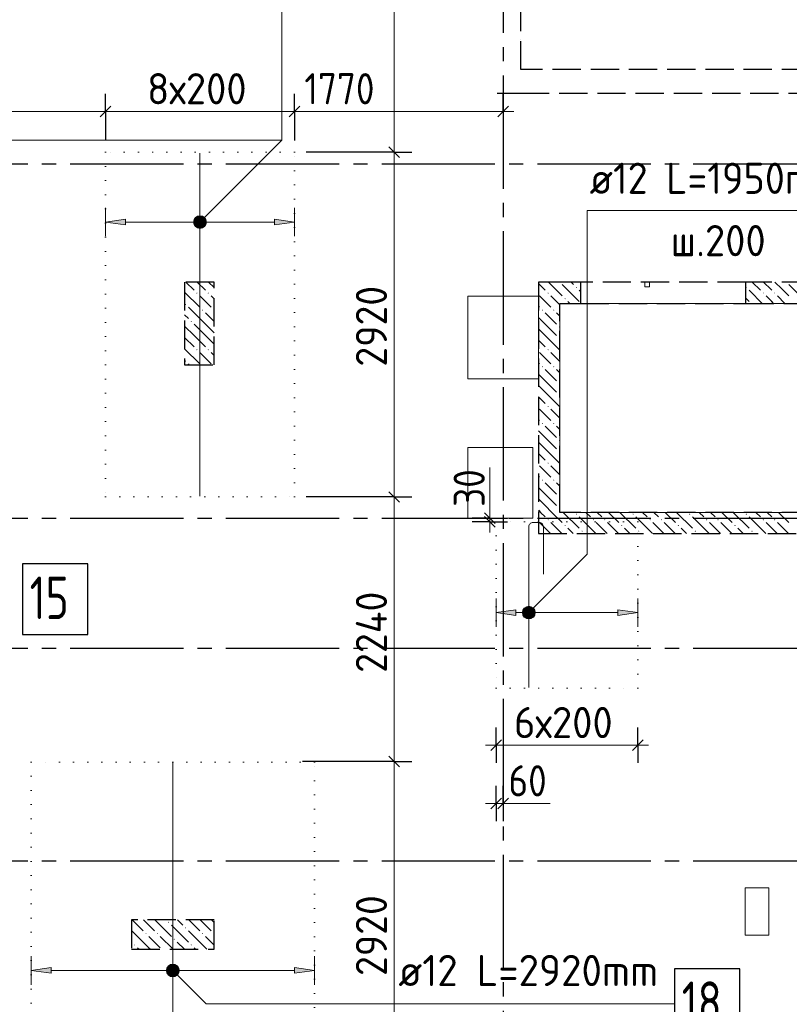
# Model space of a CAD drawing. Header units: millimetres. Extents: x 0 to 50400, y 0 to 35640.
# Tile 13 of 17: x 26117 to 32640, y 18146 to 26484. Entities that reach past the tile are written whole.
import ezdxf

# ---------------------------------------------------------------- set-up
doc = ezdxf.new("R2010")
doc.units = ezdxf.units.MM
for name, pattern in [('______2', [324, 240, -84]), ('______5', [1320, 960, -120, 120, -120]), ('______9', [120, 0, -120])]:
    doc.linetypes.add(name, pattern=pattern)
for name, color, linetype, lineweight in [('ДОП Верх по Х', 7, 'Continuous', 25), ('ЖБ Перекрытие верхний уровень', 7, 'Continuous', 35), ('ЖБ Пилон', 7, 'Continuous', 35), ('ЖБ Стена верхний уровень', 7, 'Continuous', 35), ('Общий01', 7, 'Continuous', 13), ('Позиционная метка номер позиции', 7, 'Continuous', 13), ('Размерная линия_ общее', 7, 'Continuous', 13), ('Тени', 7, 'Continuous', 13)]:
    doc.layers.add(name, color=color, linetype=linetype, lineweight=lineweight)
doc.layers.add('Оси', color=7, linetype='______5', true_color=0x656565)
doc.styles.add('ISOCPEUR', font='txt')

msp = doc.modelspace()

# ---------------------------------------------------------------- hatches: boundary and pattern name
at = {"layer": 'ДОП Верх по Х', "linetype": 'Continuous', "lineweight": 13, "transparency": 33554687}
for points in [[(27013.1, 24746.2), (26845.1, 24770.2), (27013.1, 24794.2)], [(30323.3, 21439.7), (30155.3, 21463.6), (30323.3, 21487.6)], [(26383.1, 18408.6), (26215.1, 18432.6), (26383.1, 18456.6)]]:
    msp.add_hatch(color=7, dxfattribs=at).paths.add_polyline_path(points, flags=16)
for points in [[(28277.1, 24746.2), (28445.1, 24770.2), (28277.1, 24794.2)], [(31187.3, 21439.7), (31355.3, 21463.6), (31187.3, 21487.6)], [(28447.1, 18408.6), (28615.1, 18432.6), (28447.1, 18456.6)]]:
    msp.add_hatch(color=7, dxfattribs=at).paths.add_polyline_path(points)
at = {"layer": 'ЖБ Пилон', "linetype": 'Continuous', "lineweight": -3, "transparency": 33554687}
for points in [[(27614.8, 24169.3), (27619.6, 24174.1), (27624.4, 24169.3), (27619.6, 24164.5)], [(27710.8, 24169.3), (27715.6, 24174.1), (27720.4, 24169.3), (27715.6, 24164.5)], [(27518.8, 24073.3), (27523.6, 24078.1), (27528.4, 24073.3), (27523.6, 24068.5)], [(27662.8, 24025.3), (27667.6, 24030.1), (27672.4, 24025.3), (27667.6, 24020.5)], [(27758.8, 24025.3), (27763.6, 24030.1), (27765.1, 24028.6), (27765.1, 24022), (27763.6, 24020.5)], [(27566.8, 23929.3), (27571.6, 23934.1), (27576.4, 23929.3), (27571.6, 23924.5)], [(27614.8, 23689.3), (27619.6, 23694.1), (27624.4, 23689.3), (27619.6, 23684.5)], [(27710.8, 23689.3), (27715.6, 23694.1), (27720.4, 23689.3), (27715.6, 23684.5)], [(27518.8, 23593.3), (27523.6, 23598.1), (27528.4, 23593.3), (27523.6, 23588.5)], [(27374.8, 18841.3), (27379.6, 18846.1), (27384.4, 18841.3), (27379.6, 18836.5)], [(27518.8, 18793.3), (27523.6, 18798.1), (27528.4, 18793.3), (27523.6, 18788.5)], [(27182.8, 18745.3), (27187.6, 18750.1), (27192.4, 18745.3), (27187.6, 18740.5)], [(27278.8, 18745.3), (27283.6, 18750.1), (27288.4, 18745.3), (27283.6, 18740.5)], [(27422.8, 18697.3), (27427.6, 18702.1), (27432.4, 18697.3), (27427.6, 18692.5)], [(27662.8, 18745.3), (27667.6, 18750.1), (27672.4, 18745.3), (27667.6, 18740.5)], [(27758.8, 18745.3), (27763.6, 18750.1), (27765.1, 18748.6), (27765.1, 18742), (27763.6, 18740.5)], [(27086.8, 18649.3), (27091.6, 18654.1), (27096.4, 18649.3), (27091.6, 18644.5)], [(27566.8, 18649.3), (27571.6, 18654.1), (27576.4, 18649.3), (27571.6, 18644.5)]]:
    msp.add_hatch(color=7, dxfattribs=at).paths.add_polyline_path(points, flags=16)
at = {"layer": 'ЖБ Стена верхний уровень', "linetype": 'Continuous', "lineweight": -3, "transparency": 33554687}
for points in [[(30693.5, 24262.4), (30691.6, 24260.5), (30689.7, 24262.4)], [(30830.8, 24217.3), (30835.6, 24222.1), (30840.4, 24217.3), (30835.6, 24212.5)], [(32270.8, 24217.3), (32275.6, 24222.1), (32280.4, 24217.3), (32275.6, 24212.5)], [(32613.5, 24262.4), (32611.6, 24260.5), (32609.7, 24262.4)], [(30590.8, 24169.3), (30595.6, 24174.1), (30600.4, 24169.3), (30595.6, 24164.5)], [(30734.8, 24121.3), (30739.6, 24126.1), (30744.4, 24121.3), (30739.6, 24116.5)], [(32414.8, 24169.3), (32419.6, 24174.1), (32424.4, 24169.3), (32419.6, 24164.5)], [(32510.8, 24169.3), (32515.6, 24174.1), (32520.4, 24169.3), (32515.6, 24164.5)], [(30542.8, 24025.3), (30547.6, 24030.1), (30552.4, 24025.3), (30547.6, 24020.5)], [(30638.8, 24025.3), (30643.6, 24030.1), (30648.4, 24025.3), (30643.6, 24020.5)], [(30686.8, 23881.3), (30691.6, 23886.1), (30695.1, 23882.6), (30695.1, 23880), (30691.6, 23876.5)], [(30686.8, 23785.3), (30691.6, 23790.1), (30695.1, 23786.6), (30695.1, 23784), (30691.6, 23780.5)], [(30590.8, 23689.3), (30595.6, 23694.1), (30600.4, 23689.3), (30595.6, 23684.5)], [(30542.8, 23545.3), (30547.6, 23550.1), (30552.4, 23545.3), (30547.6, 23540.5)], [(30638.8, 23545.3), (30643.6, 23550.1), (30648.4, 23545.3), (30643.6, 23540.5)], [(30686.8, 23401.3), (30691.6, 23406.1), (30695.1, 23402.6), (30695.1, 23400), (30691.6, 23396.5)], [(30686.8, 23305.3), (30691.6, 23310.1), (30695.1, 23306.6), (30695.1, 23304), (30691.6, 23300.5)], [(30590.8, 23209.3), (30595.6, 23214.1), (30600.4, 23209.3), (30595.6, 23204.5)], [(30542.8, 23065.3), (30547.6, 23070.1), (30552.4, 23065.3), (30547.6, 23060.5)], [(30638.8, 23065.3), (30643.6, 23070.1), (30648.4, 23065.3), (30643.6, 23060.5)], [(30686.8, 22921.3), (30691.6, 22926.1), (30695.1, 22922.6), (30695.1, 22920), (30691.6, 22916.5)], [(30686.8, 22825.3), (30691.6, 22830.1), (30695.1, 22826.6), (30695.1, 22824), (30691.6, 22820.5)], [(30590.8, 22729.3), (30595.6, 22734.1), (30600.4, 22729.3), (30595.6, 22724.5)], [(30542.8, 22585.3), (30547.6, 22590.1), (30552.4, 22585.3), (30547.6, 22580.5)], [(30638.8, 22585.3), (30643.6, 22590.1), (30648.4, 22585.3), (30643.6, 22580.5)], [(30686.8, 22441.3), (30691.6, 22446.1), (30695.1, 22442.6), (30695.1, 22440), (30691.6, 22436.5)], [(30686.8, 22345.3), (30691.6, 22350.1), (30695.1, 22346.6), (30695.1, 22344), (30691.6, 22340.5)], [(30830.8, 22297.3), (30835.6, 22302.1), (30840.4, 22297.3), (30835.6, 22292.5)], [(31310.8, 22297.3), (31315.6, 22302.1), (31320.4, 22297.3), (31315.6, 22292.5)], [(31790.8, 22297.3), (31795.6, 22302.1), (31800.4, 22297.3), (31795.6, 22292.5)], [(32270.8, 22297.3), (32275.6, 22302.1), (32280.4, 22297.3), (32275.6, 22292.5)], [(30590.8, 22249.3), (30595.6, 22254.1), (30600.4, 22249.3), (30595.6, 22244.5)], [(30734.8, 22201.3), (30739.6, 22206.1), (30744.4, 22201.3), (30739.6, 22196.5)], [(30974.8, 22249.3), (30979.6, 22254.1), (30984.4, 22249.3), (30979.6, 22244.5)], [(31070.8, 22249.3), (31075.6, 22254.1), (31080.4, 22249.3), (31075.6, 22244.5)], [(31214.8, 22201.3), (31219.6, 22206.1), (31224.4, 22201.3), (31219.6, 22196.5)], [(31454.8, 22249.3), (31459.6, 22254.1), (31464.4, 22249.3), (31459.6, 22244.5)], [(31550.8, 22249.3), (31555.6, 22254.1), (31560.4, 22249.3), (31555.6, 22244.5)], [(31694.8, 22201.3), (31699.6, 22206.1), (31704.4, 22201.3), (31699.6, 22196.5)], [(31934.8, 22249.3), (31939.6, 22254.1), (31944.4, 22249.3), (31939.6, 22244.5)], [(32030.8, 22249.3), (32035.6, 22254.1), (32040.4, 22249.3), (32035.6, 22244.5)], [(32174.8, 22201.3), (32179.6, 22206.1), (32184.4, 22201.3), (32179.6, 22196.5)], [(32414.8, 22249.3), (32419.6, 22254.1), (32424.4, 22249.3), (32419.6, 22244.5)], [(32510.8, 22249.3), (32515.6, 22254.1), (32520.4, 22249.3), (32515.6, 22244.5)], [(30878.8, 22153.3), (30883.6, 22158.1), (30888.4, 22153.3), (30883.6, 22148.5)], [(31358.8, 22153.3), (31363.6, 22158.1), (31368.4, 22153.3), (31363.6, 22148.5)], [(31838.8, 22153.3), (31843.6, 22158.1), (31848.4, 22153.3), (31843.6, 22148.5)], [(32318.8, 22153.3), (32323.6, 22158.1), (32328.4, 22153.3), (32323.6, 22148.5)]]:
    msp.add_hatch(color=7, dxfattribs=at).paths.add_polyline_path(points, flags=16)
at = {"layer": 'Позиционная метка номер позиции', "linetype": 'Continuous', "lineweight": 13, "transparency": 33554687}
for points in [[(27593.2, 24783.9), (27683.3, 24732), (27606.9, 24808.4)], [(27593.2, 24756.5), (27658.9, 24718.3), (27593.2, 24783.9)], [(27593.2, 24783.9), (27658.9, 24718.3), (27683.3, 24732)], [(27606.9, 24808.4), (27697, 24756.5), (27631.4, 24822.1)], [(27606.9, 24808.4), (27683.3, 24732), (27697, 24756.5)], [(27631.4, 24822.1), (27697, 24756.5), (27697, 24783.9)], [(27631.4, 24822.1), (27697, 24783.9), (27658.9, 24822.1)], [(27658.9, 24822.1), (27697, 24783.9), (27683.3, 24808.4)], [(27631.4, 24718.3), (27593.2, 24756.5), (27606.9, 24732)], [(27593.2, 24756.5), (27631.4, 24718.3), (27658.9, 24718.3)], [(30394.1, 21501.8), (30484.2, 21449.9), (30418.5, 21515.6)], [(30418.5, 21515.6), (30484.2, 21449.9), (30484.2, 21477.4)], [(30418.5, 21515.6), (30484.2, 21477.4), (30446, 21515.6)], [(30446, 21515.6), (30484.2, 21477.4), (30470.5, 21501.8)], [(30380.3, 21477.4), (30470.5, 21425.5), (30394.1, 21501.8)], [(30380.3, 21449.9), (30446, 21411.7), (30380.3, 21477.4)], [(30380.3, 21477.4), (30446, 21411.7), (30470.5, 21425.5)], [(30418.5, 21411.7), (30380.3, 21449.9), (30394.1, 21425.5)], [(30380.3, 21449.9), (30418.5, 21411.7), (30446, 21411.7)], [(30394.1, 21501.8), (30470.5, 21425.5), (30484.2, 21449.9)], [(27363.2, 18446.4), (27401.4, 18484.5), (27376.9, 18470.8)], [(27401.4, 18484.5), (27363.2, 18446.4), (27363.2, 18418.9)], [(27401.4, 18484.5), (27363.2, 18418.9), (27428.9, 18484.5)], [(27428.9, 18484.5), (27363.2, 18418.9), (27376.9, 18394.4)], [(27428.9, 18484.5), (27376.9, 18394.4), (27453.3, 18470.8)], [(27453.3, 18470.8), (27376.9, 18394.4), (27401.4, 18380.7)], [(27453.3, 18470.8), (27401.4, 18380.7), (27467, 18446.4)], [(27467, 18446.4), (27401.4, 18380.7), (27428.9, 18380.7)], [(27467, 18446.4), (27428.9, 18380.7), (27467, 18418.9)], [(27467, 18418.9), (27428.9, 18380.7), (27453.3, 18394.4)]]:
    msp.add_hatch(color=7, dxfattribs=at).paths.add_polyline_path(points)

# ---------------------------------------------------------------- linework, layer by layer
at = {"layer": 'ДОП Верх по Х', "color": 7, "linetype": 'Continuous', "lineweight": 18, "transparency": 33554687}
for p, q in [((27645.1, 25355.4), (27645.1, 22449.4)), ((27415.1, 20191.4), (27415.1, 17283.4))]:
    msp.add_line(p, q, dxfattribs=at)
at = {"layer": 'ДОП Верх по Х', "color": 251, "linetype": 'Continuous', "lineweight": 13, "true_color": 0x494949, "transparency": 33554687}
for p, q in [((26845.1, 24770.2), (26845.1, 24890.2)), ((28445.1, 24770.2), (28445.1, 24890.2)), ((26845.1, 24770.2), (27013.1, 24794.2)), ((27013.1, 24746.2), (26845.1, 24770.2)), ((26845.1, 24770.2), (26845.1, 24650.2)), ((26845.1, 24770.2), (26845.1, 24770.2)), ((27013.1, 24794.2), (27013.1, 24746.2)), ((27013.1, 24770.2), (28277.1, 24770.2)), ((28445.1, 24770.2), (28277.1, 24794.2)), ((28277.1, 24794.2), (28277.1, 24746.2)), ((28277.1, 24746.2), (28445.1, 24770.2)), ((28445.1, 24770.2), (28445.1, 24650.2)), ((28445.1, 24770.2), (28445.1, 24770.2)), ((30155.3, 21463.6), (30155.3, 21583.6)), ((31355.3, 21463.6), (31355.3, 21583.6)), ((30155.3, 21463.6), (30323.3, 21487.6)), ((30323.3, 21439.7), (30155.3, 21463.6)), ((30155.3, 21463.6), (30155.3, 21343.6)), ((30155.3, 21463.6), (30155.3, 21463.6)), ((30323.3, 21487.6), (30323.3, 21439.7)), ((30323.3, 21463.6), (31187.3, 21463.6)), ((31355.3, 21463.6), (31187.3, 21487.6)), ((31187.3, 21487.6), (31187.3, 21439.7)), ((31187.3, 21439.7), (31355.3, 21463.6)), ((31355.3, 21463.6), (31355.3, 21343.6)), ((31355.3, 21463.6), (31355.3, 21463.6)), ((26215.1, 18432.6), (26215.1, 18552.6)), ((28615.1, 18432.6), (28615.1, 18552.6)), ((26215.1, 18432.6), (26383.1, 18456.6)), ((26383.1, 18408.6), (26215.1, 18432.6)), ((26215.1, 18432.6), (26215.1, 18312.6)), ((26215.1, 18432.6), (26215.1, 18432.6)), ((26383.1, 18456.6), (26383.1, 18408.6)), ((26383.1, 18432.6), (28447.1, 18432.6)), ((28615.1, 18432.6), (28447.1, 18456.6)), ((28447.1, 18456.6), (28447.1, 18408.6)), ((28447.1, 18408.6), (28615.1, 18432.6)), ((28615.1, 18432.6), (28615.1, 18312.6)), ((28615.1, 18432.6), (28615.1, 18432.6))]:
    msp.add_line(p, q, dxfattribs=at)
at = {"layer": 'ДОП Верх по Х', "color": 7, "linetype": 'Continuous', "lineweight": 18, "transparency": 33554687}
msp.add_lwpolyline([(30555.3, 21789), (30555.3, 22192.6), (30554.4, 22199), (30552.2, 22205.5), (30548.9, 22211.5), (30544.7, 22216.5), (30539.8, 22220.6), (30533.8, 22224), (30527.2, 22226.1), (30520.8, 22227), (30466.7, 22227), (30460.3, 22226.1), (30453.8, 22224), (30447.8, 22220.6), (30442.8, 22216.5), (30438.7, 22211.5), (30435.3, 22205.5), (30433.2, 22199), (30432.3, 22192.6), (30432.3, 20828.4)], dxfattribs=at)
at = {"layer": 'ДОП Верх по Х', "color": 7, "linetype": 'Continuous', "lineweight": 25, "transparency": 33554687}
for points in [[(26141.4, 21276.6), (26693.5, 21276.6), (26693.5, 21876.6), (26141.4, 21876.6), (26141.4, 21276.6)], [(31668, 17847.8), (32220, 17847.8), (32220, 18447.8), (31668, 18447.8), (31668, 17847.8)]]:
    msp.add_lwpolyline(points, dxfattribs=at)
at = {"layer": 'ЖБ Перекрытие верхний уровень', "color": 7, "linetype": 'Continuous', "lineweight": 18, "transparency": 33554687}
for p, q in [((31455.2, 24262.4), (31415.2, 24262.4)), ((31415.2, 24262.4), (31415.2, 24222.4)), ((31415.2, 24222.4), (31455.2, 24222.4)), ((31455.2, 24222.4), (31455.2, 24262.4)), ((30515.1, 24142.4), (29915.1, 24142.4)), ((29915.1, 24142.4), (29915.1, 23442.4)), ((30515.1, 23442.4), (30515.1, 24142.4)), ((30695.1, 22312.4), (30695.1, 24082.4)), ((30695.1, 24082.4), (33465.1, 24082.4)), ((29915.1, 23442.4), (30515.1, 23442.4)), ((30465.3, 22862.4), (29915.3, 22862.4)), ((29915.3, 22862.4), (29915.3, 22262.4)), ((30465.3, 22262.4), (30465.3, 22862.4)), ((33465.1, 22312.4), (30695.1, 22312.4)), ((29915.3, 22262.4), (30465.3, 22262.4)), ((32465.1, 19132.3), (32265.1, 19132.3)), ((32265.1, 19132.3), (32265.1, 18732.2)), ((32465.1, 18732.2), (32465.1, 19132.3)), ((32265.1, 18732.2), (32465.1, 18732.2))]:
    msp.add_line(p, q, dxfattribs=at)
at = {"layer": 'ЖБ Пилон', "color": 253, "linetype": '______2', "lineweight": -3, "true_color": 0xa0a0a0, "transparency": 33554687}
for p, q in [((27765.1, 24262.4), (27515.1, 24262.4)), ((27515.1, 24262.4), (27515.1, 23562.4)), ((27765.1, 23562.4), (27765.1, 24262.4)), ((27515.1, 23562.4), (27765.1, 23562.4)), ((27765.1, 18862.4), (27065.1, 18862.4)), ((27065.1, 18862.4), (27065.1, 18612.4)), ((27765.1, 18612.4), (27765.1, 18862.4)), ((27065.1, 18612.4), (27765.1, 18612.4))]:
    msp.add_line(p, q, dxfattribs=at)
at = {"layer": 'ЖБ Пилон', "color": 253, "linetype": 'Continuous', "lineweight": -3, "true_color": 0xa0a0a0, "transparency": 33554687}
for p, q in [((27526.5, 24262.4), (27595.6, 24193.3)), ((27622.5, 24262.4), (27691.6, 24193.3)), ((27718.5, 24262.4), (27765.1, 24215.8)), ((27515.1, 24177.8), (27643.6, 24049.3)), ((27691.6, 24097.3), (27643.6, 24145.3)), ((27739.6, 24049.3), (27691.6, 24097.3)), ((27739.6, 24145.3), (27765.1, 24119.8)), ((27691.6, 23905.3), (27547.6, 24049.3)), ((27515.1, 23985.8), (27547.6, 23953.3)), ((27691.6, 24001.3), (27765.1, 23927.8)), ((27595.6, 23809.3), (27515.1, 23889.8)), ((27595.6, 23905.3), (27691.6, 23809.3)), ((27691.6, 23905.3), (27765.1, 23831.8)), ((27515.1, 23793.8), (27595.6, 23713.3)), ((27595.6, 23809.3), (27691.6, 23713.3)), ((27691.6, 23809.3), (27765.1, 23735.8)), ((27515.1, 23697.8), (27643.6, 23569.3)), ((27691.6, 23617.3), (27643.6, 23665.3)), ((27739.6, 23569.3), (27691.6, 23617.3)), ((27739.6, 23665.3), (27765.1, 23639.8)), ((27554.5, 23562.4), (27547.6, 23569.3)), ((27070.5, 18862.4), (27163.6, 18769.3)), ((27211.6, 18817.3), (27166.5, 18862.4)), ((27262.5, 18862.4), (27403.6, 18721.3)), ((27454.5, 18862.4), (27499.6, 18817.3)), ((27550.5, 18862.4), (27643.6, 18769.3)), ((27691.6, 18817.3), (27646.5, 18862.4)), ((27742.5, 18862.4), (27765.1, 18839.8)), ((27211.6, 18625.3), (27067.6, 18769.3)), ((27259.6, 18769.3), (27211.6, 18817.3)), ((27403.6, 18817.3), (27547.6, 18673.3)), ((27691.6, 18625.3), (27547.6, 18769.3)), ((27739.6, 18769.3), (27691.6, 18817.3)), ((27211.6, 18721.3), (27307.6, 18625.3)), ((27307.6, 18721.3), (27416.5, 18612.4)), ((27691.6, 18721.3), (27765.1, 18647.8)), ((27065.1, 18675.8), (27067.6, 18673.3)), ((27115.6, 18625.3), (27128.5, 18612.4)), ((27211.6, 18625.3), (27224.5, 18612.4)), ((27512.5, 18612.4), (27451.6, 18673.3)), ((27595.6, 18625.3), (27608.5, 18612.4)), ((27691.6, 18625.3), (27704.5, 18612.4))]:
    msp.add_line(p, q, dxfattribs=at)
at = {"layer": 'ЖБ Стена верхний уровень', "color": 253, "linetype": '______2', "lineweight": -3, "true_color": 0xa0a0a0, "transparency": 33554687}
for p, q in [((30365.1, 26062.4), (30365.1, 30462.4)), ((30364.9, 26062.4), (30364.9, 27612.4)), ((30364.9, 26062.4), (30365.1, 26062.4)), ((33464.9, 26062.4), (30365.1, 26062.4)), ((30165.1, 25862.4), (30364.9, 25862.4)), ((30364.9, 25862.4), (33464.9, 25862.4)), ((30515.1, 24262.4), (30515.1, 22312.4)), ((30695.1, 24262.4), (30515.1, 24262.4)), ((30870.1, 24262.4), (30695.1, 24262.4)), ((32270.1, 24262.4), (30870.1, 24262.4)), ((30870.1, 24262.4), (30870.1, 24082.4)), ((32270.1, 24082.4), (32270.1, 24262.4)), ((33465.1, 24262.4), (32270.1, 24262.4)), ((30695.1, 22312.4), (30695.1, 24082.4)), ((30695.1, 24082.4), (30870.1, 24082.4)), ((30870.1, 24082.4), (32270.1, 24082.4)), ((32270.1, 24082.4), (33465.1, 24082.4)), ((30515.1, 22312.4), (30515.1, 22132.4)), ((33465.1, 22312.4), (30695.1, 22312.4)), ((30515.1, 22132.4), (33465.1, 22132.4))]:
    msp.add_line(p, q, dxfattribs=at)
at = {"layer": 'ЖБ Стена верхний уровень', "color": 253, "linetype": 'Continuous', "lineweight": -3, "true_color": 0xa0a0a0, "transparency": 33554687}
for p, q in [((30364.9, 26416), (30365.1, 26415.8)), ((30365.1, 26319.8), (30364.9, 26320)), ((30515.1, 24249.8), (30571.6, 24193.3)), ((30598.5, 24262.4), (30695.1, 24165.8)), ((30715.6, 24241.3), (30859.6, 24097.3)), ((30811.6, 24241.3), (30790.5, 24262.4)), ((30859.6, 24193.3), (30870.1, 24182.8)), ((32326.5, 24262.4), (32395.6, 24193.3)), ((30571.6, 24097.3), (30523.6, 24145.3)), ((30619.6, 24049.3), (30571.6, 24097.3)), ((30619.6, 24145.3), (30695.1, 24069.8)), ((30695.1, 24165.8), (30715.6, 24145.3)), ((32270.1, 24126.8), (32299.6, 24097.3)), ((32491.6, 24097.3), (32443.6, 24145.3)), ((32506.5, 24082.4), (32491.6, 24097.3)), ((32539.6, 24145.3), (32602.5, 24082.4)), ((30515.1, 24057.8), (30523.6, 24049.3)), ((30571.6, 23905.3), (30515.1, 23961.8)), ((30571.6, 24001.3), (30667.6, 23905.3)), ((30667.6, 24001.3), (30695.1, 23973.8)), ((30515.1, 23865.8), (30571.6, 23809.3)), ((30571.6, 23905.3), (30667.6, 23809.3)), ((30515.1, 23769.8), (30571.6, 23713.3)), ((30571.6, 23809.3), (30695.1, 23685.8)), ((30571.6, 23617.3), (30523.6, 23665.3)), ((30619.6, 23569.3), (30571.6, 23617.3)), ((30619.6, 23665.3), (30695.1, 23589.8)), ((30515.1, 23577.8), (30523.6, 23569.3)), ((30571.6, 23521.3), (30667.6, 23425.3)), ((30667.6, 23521.3), (30695.1, 23493.8)), ((30571.6, 23425.3), (30515.1, 23481.8)), ((30515.1, 23385.8), (30571.6, 23329.3)), ((30571.6, 23425.3), (30667.6, 23329.3)), ((30515.1, 23289.8), (30571.6, 23233.3)), ((30571.6, 23329.3), (30695.1, 23205.8)), ((30571.6, 23137.3), (30523.6, 23185.3)), ((30619.6, 23185.3), (30695.1, 23109.8)), ((30515.1, 23097.8), (30523.6, 23089.3)), ((30619.6, 23089.3), (30571.6, 23137.3)), ((30571.6, 23041.3), (30667.6, 22945.3)), ((30667.6, 23041.3), (30695.1, 23013.8)), ((30571.6, 22945.3), (30515.1, 23001.8)), ((30571.6, 22945.3), (30667.6, 22849.3)), ((30515.1, 22905.8), (30571.6, 22849.3)), ((30571.6, 22849.3), (30695.1, 22725.8)), ((30515.1, 22809.8), (30571.6, 22753.3)), ((30571.6, 22657.3), (30523.6, 22705.3)), ((30619.6, 22705.3), (30695.1, 22629.8)), ((30515.1, 22617.8), (30523.6, 22609.3)), ((30619.6, 22609.3), (30571.6, 22657.3)), ((30571.6, 22465.3), (30515.1, 22521.8)), ((30571.6, 22561.3), (30667.6, 22465.3)), ((30667.6, 22561.3), (30695.1, 22533.8)), ((30571.6, 22465.3), (30667.6, 22369.3)), ((30515.1, 22425.8), (30571.6, 22369.3)), ((30571.6, 22369.3), (30628.5, 22312.4)), ((30515.1, 22329.8), (30532.5, 22312.4)), ((30532.5, 22312.4), (30571.6, 22273.3)), ((30628.5, 22312.4), (30715.6, 22225.3)), ((30724.5, 22312.4), (30859.6, 22177.3)), ((30859.6, 22273.3), (31000.5, 22132.4)), ((30916.5, 22312.4), (30955.6, 22273.3)), ((31012.5, 22312.4), (31051.6, 22273.3)), ((31108.5, 22312.4), (31195.6, 22225.3)), ((31204.5, 22312.4), (31339.6, 22177.3)), ((31339.6, 22273.3), (31480.5, 22132.4)), ((31396.5, 22312.4), (31435.6, 22273.3)), ((31492.5, 22312.4), (31531.6, 22273.3)), ((31588.5, 22312.4), (31675.6, 22225.3)), ((31684.5, 22312.4), (31819.6, 22177.3)), ((31819.6, 22273.3), (31960.5, 22132.4)), ((31876.5, 22312.4), (31915.6, 22273.3)), ((31972.5, 22312.4), (32011.6, 22273.3)), ((32068.5, 22312.4), (32155.6, 22225.3)), ((32164.5, 22312.4), (32299.6, 22177.3)), ((32299.6, 22273.3), (32440.5, 22132.4)), ((32356.5, 22312.4), (32395.6, 22273.3)), ((32452.5, 22312.4), (32491.6, 22273.3)), ((32548.5, 22312.4), (32635.6, 22225.3)), ((30571.6, 22177.3), (30523.6, 22225.3)), ((30619.6, 22225.3), (30712.5, 22132.4)), ((31051.6, 22177.3), (31003.6, 22225.3)), ((31099.6, 22225.3), (31192.5, 22132.4)), ((31531.6, 22177.3), (31483.6, 22225.3)), ((31579.6, 22225.3), (31672.5, 22132.4)), ((32011.6, 22177.3), (31963.6, 22225.3)), ((32059.6, 22225.3), (32152.5, 22132.4)), ((32491.6, 22177.3), (32443.6, 22225.3)), ((32539.6, 22225.3), (32632.5, 22132.4)), ((30515.1, 22137.8), (30520.5, 22132.4)), ((30616.5, 22132.4), (30571.6, 22177.3)), ((30763.6, 22177.3), (30808.5, 22132.4)), ((31096.5, 22132.4), (31051.6, 22177.3)), ((31243.6, 22177.3), (31288.5, 22132.4)), ((31576.5, 22132.4), (31531.6, 22177.3)), ((31723.6, 22177.3), (31768.5, 22132.4)), ((32056.5, 22132.4), (32011.6, 22177.3)), ((32203.6, 22177.3), (32248.5, 22132.4)), ((32536.5, 22132.4), (32491.6, 22177.3))]:
    msp.add_line(p, q, dxfattribs=at)
for points in [[(32299.6, 24193.3), (32305.8, 24187.1), (32305.8, 24187.1), (32410.5, 24082.4)], [(32422.5, 24262.4), (32486.1, 24198.8), (32486.1, 24198.8), (32491.6, 24193.3)], [(32518.5, 24262.4), (32576.2, 24204.6), (32576.2, 24204.6), (32635.6, 24145.3)], [(32635.6, 24241.3), (32666.4, 24210.5), (32666.4, 24210.5), (32779.6, 24097.3)], [(30763.6, 24097.3), (30773.4, 24087.5), (30773.4, 24087.5), (30778.5, 24082.4)]]:
    msp.add_lwpolyline(points, dxfattribs=at)
at = {"layer": 'Общий01', "color": 7, "linetype": 'Continuous', "lineweight": 13, "transparency": 33554687}
for p, q in [((30102, 22262.4), (30102, 22692.4)), ((30215.1, 19846.9), (30614.1, 19846.9))]:
    msp.add_line(p, q, dxfattribs=at)
at = {"layer": 'Оси', "color": 8, "linetype": '______5', "lineweight": -3, "transparency": 33554687}
for p, q in [((30215.1, 32612.4), (30215.1, 8317)), ((8065.1, 25262.4), (42963, 25262.4)), ((8065.1, 22262.4), (42963, 22262.4)), ((8065.1, 21162.4), (42963, 21162.4)), ((8065.1, 19362.4), (42963, 19362.4))]:
    msp.add_line(p, q, dxfattribs=at)
at = {"layer": 'Позиционная метка номер позиции', "color": 7, "linetype": 'Continuous', "lineweight": 13, "transparency": 33554687}
for p, q in [((27606.9, 24808.4), (27606.9, 24808.4)), ((27683.3, 24808.4), (27683.3, 24808.4)), ((27606.9, 24732), (27606.9, 24732)), ((27683.3, 24732), (27683.3, 24732)), ((30394.1, 21501.8), (30394.1, 21501.8)), ((30470.5, 21501.8), (30470.5, 21501.8)), ((30394.1, 21425.5), (30394.1, 21425.5)), ((30470.5, 21425.5), (30470.5, 21425.5)), ((27376.9, 18470.8), (27376.9, 18470.8)), ((27453.3, 18470.8), (27453.3, 18470.8)), ((27376.9, 18394.4), (27376.9, 18394.4)), ((27453.3, 18394.4), (27453.3, 18394.4))]:
    msp.add_line(p, q, dxfattribs=at)
for points in [[(27645.1, 24770.2), (28338.1, 25463.2), (28338.1, 29764.1)], [(24385.1, 24770.2), (25078.1, 25463.2), (28338.1, 25463.2)], [(30432.3, 21463.6), (30927.3, 21958.6), (30927.3, 24868.6), (33315.1, 24868.6)], [(27415.1, 18432.6), (27698, 18149.8), (31668, 18149.8)]]:
    msp.add_lwpolyline(points, dxfattribs=at)
for centre in [(27645.1, 24770.2), (30432.3, 21463.6), (27415.1, 18432.6)]:
    msp.add_circle(centre, 54, dxfattribs=at)
at = {"layer": 'Размерная линия_ общее', "color": 7, "linetype": 'Continuous', "lineweight": 13, "transparency": 33554687}
for p, q in [((29290.1, 25362.4), (29290.1, 27522.4)), ((24585.1, 25707.9), (26845.1, 25707.9)), ((26845.1, 25707.9), (28445.1, 25707.9)), ((28445.1, 25707.9), (30215.1, 25707.9)), ((30215.1, 25707.9), (30305.1, 25707.9)), ((29290.1, 22442.4), (29290.1, 25362.4)), ((29290.1, 20202.4), (29290.1, 22442.4)), ((30102, 22262.4), (30102, 22352.4)), ((30102, 22233), (30102, 22143)), ((30155.3, 20340.4), (30065.3, 20340.4)), ((30155.3, 20340.4), (31355.3, 20340.4)), ((31355.3, 20340.4), (31445.3, 20340.4)), ((29290.1, 17282.4), (29290.1, 20202.4)), ((30155.3, 19846.9), (30065.3, 19846.9)), ((30155.3, 19846.9), (30215.1, 19846.9)), ((30215.1, 19846.9), (30305.1, 19846.9))]:
    msp.add_line(p, q, dxfattribs=at)
at = {"layer": 'Размерная линия_ общее', "color": 7, "linetype": 'Continuous', "lineweight": -3, "transparency": 33554687}
for p, q in [((26845.1, 25707.9), (26845.1, 25857.9)), ((28445.1, 25707.9), (28445.1, 25857.9)), ((30215.1, 25707.9), (30215.1, 25857.9)), ((26845.1, 25707.9), (26845.1, 25557.9)), ((26845.1, 25707.9), (26845.1, 25462.4)), ((28445.1, 25707.9), (28445.1, 25557.9)), ((28445.1, 25707.9), (28445.1, 25462.4)), ((30215.1, 25707.9), (30215.1, 25557.9)), ((30215.1, 25707.9), (30215.1, 25692.2)), ((29290.1, 25362.4), (29140.1, 25362.4)), ((29290.1, 25362.4), (29440.1, 25362.4)), ((29290.1, 22442.4), (29140.1, 22442.4)), ((29290.1, 22442.4), (29440.1, 22442.4)), ((30102, 22262.4), (29952, 22262.4)), ((30102, 22233), (29952, 22233)), ((30102, 22233), (29970.4, 22233)), ((30102, 22262.4), (30252, 22262.4)), ((30102, 22262.4), (30102, 22262.4)), ((30102, 22233), (30252, 22233)), ((30155.3, 20340.4), (30155.3, 20490.4)), ((31355.3, 20340.4), (31355.3, 20490.4)), ((30155.3, 20340.4), (30155.3, 20190.4)), ((30155.3, 20340.4), (30155.3, 20340.4)), ((31355.3, 20340.4), (31355.3, 20190.4)), ((31355.3, 20340.4), (31355.3, 20340.4)), ((29290.1, 20202.4), (29140.1, 20202.4)), ((29290.1, 20202.4), (29440.1, 20202.4)), ((30155.3, 19846.9), (30155.3, 19996.9)), ((30215.1, 19846.9), (30215.1, 19996.9)), ((30155.3, 19846.9), (30155.3, 19696.9)), ((30155.3, 19846.9), (30155.3, 19846.9)), ((30215.1, 19846.9), (30215.1, 19696.9)), ((30215.1, 19846.9), (30215.1, 19846.9))]:
    msp.add_line(p, q, dxfattribs=at)
at = {"layer": 'Размерная линия_ общее', "color": 7, "linetype": 'Continuous', "lineweight": 25, "transparency": 33554687}
for p, q in [((26800.1, 25662.9), (26890.1, 25752.9)), ((28400.1, 25662.9), (28490.1, 25752.9)), ((30170.1, 25662.9), (30260.1, 25752.9)), ((29335.1, 25317.4), (29245.1, 25407.4)), ((29335.1, 22397.4), (29245.1, 22487.4)), ((30147, 22217.4), (30057, 22307.4)), ((30147, 22188), (30057, 22278)), ((30110.3, 20295.4), (30200.3, 20385.4)), ((31310.3, 20295.4), (31400.3, 20385.4)), ((29335.1, 20157.4), (29245.1, 20247.4)), ((30110.3, 19801.9), (30200.3, 19891.9)), ((30170.1, 19801.9), (30260.1, 19891.9))]:
    msp.add_line(p, q, dxfattribs=at)
at = {"layer": 'Размерная линия_ общее', "color": 7, "linetype": 'Continuous', "lineweight": -3, "transparency": 33554687}
for points in [[(29290.1, 25362.4), (29269.7, 25362.4), (29269.7, 25362.4), (29269.7, 25362.4), (29269.7, 25362.4), (29269.7, 25362.4), (29269.7, 25362.4), (28545.1, 25362.4)], [(29290.1, 22442.4), (29269.7, 22442.4), (29269.7, 22442.4), (29269.7, 22442.4), (29269.7, 22442.4), (29269.7, 22442.4), (29269.7, 22442.4), (29269.7, 22442.4), (29269.7, 22442.4), (28545.1, 22442.4)], [(29290.1, 20202.4), (29269.7, 20202.4), (29269.7, 20202.4), (29269.7, 20202.4), (29269.7, 20202.4), (29269.7, 20202.4), (29269.7, 20202.4), (29269.7, 20202.4), (29269.7, 20202.4), (29269.7, 20202.4), (29269.7, 20202.4), (28515.1, 20202.4)]]:
    msp.add_lwpolyline(points, dxfattribs=at)
at = {"layer": 'Размерная линия_ общее', "color": 7, "linetype": 'Continuous', "lineweight": 13, "transparency": 33554687}
msp.add_lwpolyline([(30102, 22233), (30102, 22246.5), (30102, 22246.5), (30102, 22262.4)], dxfattribs=at)
at = {"layer": 'Тени', "color": 7, "linetype": '______9', "lineweight": 13, "transparency": 33554687}
for p, q in [((28445.1, 25362.4), (26845.1, 25362.4)), ((26845.1, 25362.4), (26845.1, 22442.4)), ((28445.1, 22442.4), (28445.1, 25362.4)), ((26845.1, 22442.4), (28445.1, 22442.4)), ((31355.3, 22233), (30155.3, 22233)), ((30155.3, 22233), (30155.3, 20822.4)), ((31355.3, 20822.4), (31355.3, 22233)), ((30155.3, 20822.4), (31355.3, 20822.4)), ((28615.1, 20197.4), (26215.1, 20197.4)), ((26215.1, 20197.4), (26215.1, 17277.4)), ((28615.1, 17277.4), (28615.1, 20197.4))]:
    msp.add_line(p, q, dxfattribs=at)

# ---------------------------------------------------------------- texts
at = {"layer": 'ДОП Верх по Х', "color": 7, "linetype": 'Continuous', "lineweight": 13, "transparency": 33554687, "attachment_point": 7, "style": 'ISOCPEUR'}
for s, insert, char_height, width in [('\\W0.94;ø12 L=1950mm ', (30947.3, 25009.4), 264, 2525.259), ('\\W0.95;ш.200 ', (31633.7, 24481.4), 264, 1154.555), ('\\W0.75;15', (26201.5, 21408.6), 360, 566.727), ('\\W0.96;ø12 L=2920mm ', (29326.8, 18300.6), 264, 2580.62), ('\\W0.75;18', (31728, 17979.8), 360, 566.746)]:
    msp.add_mtext(s, dxfattribs=dict(at, insert=insert, char_height=char_height, width=width))
at = {"layer": 'Размерная линия_ общее', "color": 7, "linetype": 'Continuous', "lineweight": 25, "transparency": 33554687, "char_height": 264, "attachment_point": 7, "style": 'ISOCPEUR'}
for s, insert, width in [('\\W0.95;8х200', (27196.3, 25767.9), 1048.027), ('\\W0.87;1770', (28530.1, 25767.9), 800.292), ('\\W0.95;6х200', (30306.5, 20400.4), 1048.027), ('\\W0.87;60', (30260.1, 19906.9), 484.718)]:
    msp.add_mtext(s, dxfattribs=dict(at, insert=insert, width=width))
at = {"layer": 'Размерная линия_ общее', "color": 7, "linetype": 'Continuous', "lineweight": 25, "transparency": 33554687, "char_height": 264, "attachment_point": 7, "rotation": 90, "style": 'ISOCPEUR'}
for s, insert, width in [('\\W0.93;2920', (29230.1, 23546), 861.721), ('\\W0.87;30', (30058.7, 22358.6), 484.709), ('\\W0.93;2240', (29230.1, 20952.8), 888.455), ('\\W0.93;2920', (29230.1, 18386), 861.721)]:
    msp.add_mtext(s, dxfattribs=dict(at, insert=insert, width=width))

doc.saveas('drawing.dxf')
